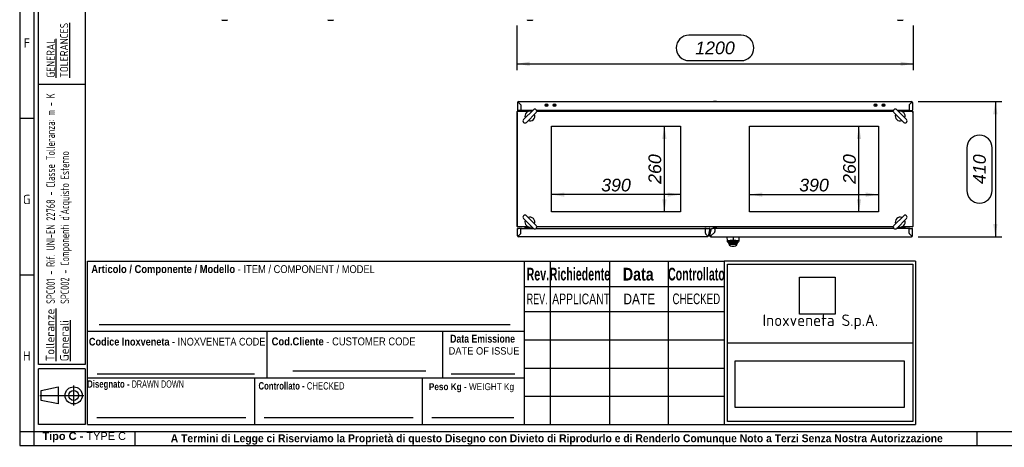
# Paper-space layout 'Layout1' of a CAD drawing. Extents: x 87 to 5769, y 148 to 4026.
# Tile 1 of 8: x 87 to 3068, y 148 to 1442. Entities that reach past the tile are written whole.
import ezdxf
from ezdxf.lldxf.tags import DXFTag

# ---------------------------------------------------------------- set-up
doc = ezdxf.new("R2010")
doc.units = 0
doc.header["$LTSCALE"] = 14
doc.layers.get('0').update_dxf_attribs({"linetype": 'CONTINUOUS'})
for name, color, linetype in [('_TRANSLATION', 7, 'CONTINUOUS'), ('AE00100_03', 7, 'CONTINUOUS'), ('AE00121_01', 7, 'CONTINUOUS'), ('AE00198_03', 7, 'CONTINUOUS'), ('AE00219_03', 7, 'CONTINUOUS'), ('AE00500_10', 7, 'CONTINUOUS'), ('AE00715_01', 7, 'CONTINUOUS'), ('AE00992_10', 7, 'CONTINUOUS'), ('C0000000_06_GOMM', 7, 'CONTINUOUS'), ('DEFAULT', 7, 'CONTINUOUS'), ('DV4__TRANSLATION', 7, 'CONTINUOUS'), ('F0000000_02', 7, 'CONTINUOUS'), ('F0000000_08', 7, 'CONTINUOUS'), ('F0000000_12', 7, 'CONTINUOUS'), ('F0000000_13', 7, 'CONTINUOUS'), ('F0000000_85', 7, 'CONTINUOUS'), ('F0000000_89', 7, 'CONTINUOUS'), ('F0000000_91', 7, 'CONTINUOUS'), ('F0000001_28', 7, 'CONTINUOUS'), ('F0000001_37', 7, 'CONTINUOUS'), ('M0000000_37', 7, 'CONTINUOUS'), ('SBAVATURE', 7, 'CONTINUOUS')]:
    doc.layers.add(name, color=color, linetype=linetype)
doc.styles.add('SEACAD_ARIAL', font='arial.ttf')
doc.styles.add('SEACAD_ARIAL_NARROW', font='ARIALN.TTF', dxfattribs={"width": 0.8})
doc.styles.add('SEACAD_ARIALB', font='arialbd.ttf', dxfattribs={"width": 0.9})
doc.styles.add('SEACAD_ARIALI', font='ariali.ttf')
doc.styles.add('SEACAD_SOLID_EDGE_ANSI', font='seans.ttf', dxfattribs={"width": 0.9})
doc.styles.add('SEACAD_SOLID_EDGE_ANSIB', font='seansbd.ttf', dxfattribs={"width": 0.9})
tags = doc.linetypes.add('CENTER2', pattern=[28.575, 19.05, -3.175, 3.175, -3.175]).pattern_tags.tags
tags[10:11] = [DXFTag(74, 4), DXFTag(75, 0), DXFTag(340, '0'), DXFTag(46, 0.0), DXFTag(50, 0.0), DXFTag(44, 0.0), DXFTag(45, 0.0)]
tags[8:9] = [DXFTag(74, 4), DXFTag(75, 0), DXFTag(340, '0'), DXFTag(46, 0.0), DXFTag(50, 0.0), DXFTag(44, 0.0), DXFTag(45, 0.0)]
tags[6:7] = [DXFTag(74, 4), DXFTag(75, 0), DXFTag(340, '0'), DXFTag(46, 0.0), DXFTag(50, 0.0), DXFTag(44, 0.0), DXFTag(45, 0.0)]
tags[4:5] = [DXFTag(74, 4), DXFTag(75, 0), DXFTag(340, '0'), DXFTag(46, 0.0), DXFTag(50, 0.0), DXFTag(44, 0.0), DXFTag(45, 0.0)]
doc.dimstyles.new('ISO', dxfattribs={"dimtxt": 16.5, "dimasz": 16.5, "dimexe": 8.25, "dimexo": 8.25, "dimgap": 4.125, "dimtad": 1, "dimdec": 1, "dimtxsty": 'SEACAD_ARIAL', "dimblk1": '_SE_FILLED', "dimblk2": '_SE_FILLED', "dimsah": 1, "dimcen": 8.25, "dimazin": 3, "dimtfac": 0.7, "dimtdec": 3, "dimtmove": 0, "dimatfit": 3})
picture_1 = doc.add_image_def('image1.jpg', size_in_pixel=(55, 57))
picture_2 = doc.add_image_def('image2.bmp', size_in_pixel=(138, 38))

# ---------------------------------------------------------------- blocks, each defined once
blk = doc.blocks.new('DMBLK152')
at = {"layer": '_TRANSLATION', "linetype": 'CONTINUOUS'}
for points in [[(1630.7, 1302.5), (1630.7, 1315.3), (1592.2, 1308.9)], [(2753.7, 1302.5), (2792.2, 1308.9), (2753.7, 1315.3)]]:
    blk.add_hatch(color=7, dxfattribs=at).paths.add_polyline_path(points)
at = {"layer": '_TRANSLATION', "color": 7, "linetype": 'CONTINUOUS'}
for p, q in [((1592.2, 1424.7), (1592.2, 1289.7)), ((2792.2, 1424.7), (2792.2, 1289.7)), ((2271.4, 1395.5), (2113.1, 1395.5)), ((2113.1, 1318.5), (2271.4, 1318.5)), ((1592.2, 1308.9), (2792.2, 1308.9))]:
    blk.add_line(p, q, dxfattribs=at)
for centre, start, end in [((2113.1, 1357), 90, 270), ((2271.4, 1357), 270, 90)]:
    blk.add_arc(centre, 38.5, start, end, dxfattribs=at)
at = {"layer": '_TRANSLATION', "color": 7, "linetype": 'CONTINUOUS', "style": 'SEACAD_ARIALI'}
blk.add_text('1200', height=38.5, dxfattribs=at).set_placement((2132.3, 1337.8))
blk = doc.blocks.new('_SE_FILLED')
at = {"color": 0}
blk.add_line((0, 0), (-1, 0), dxfattribs=at)
blk.add_solid([(0, 0), (-1, -0.1665), (-1, 0.1665), (0, 0)], dxfattribs=at)
blk = doc.blocks.new('DMBLK154')
at = {"layer": '_TRANSLATION', "linetype": 'CONTINUOUS'}
for points in [[(3047.2, 1156.2), (3040.8, 1194.7), (3034.4, 1156.2)], [(3047.2, 823.4), (3034.4, 823.4), (3040.8, 784.9)]]:
    blk.add_hatch(color=7, dxfattribs=at).paths.add_polyline_path(points)
at = {"layer": '_TRANSLATION', "color": 7, "linetype": 'CONTINUOUS'}
for p, q in [((2806.7, 1194.7), (3060.1, 1194.7)), ((3040.8, 1194.7), (3040.8, 784.9)), ((2954.2, 1054), (2954.2, 925.7)), ((3031.2, 925.7), (3031.2, 1054)), ((2806.7, 784.9), (3060.1, 784.9))]:
    blk.add_line(p, q, dxfattribs=at)
for centre, start, end in [((2992.7, 1054), 0, 180), ((2992.7, 925.7), 180, 0)]:
    blk.add_arc(centre, 38.5, start, end, dxfattribs=at)
at = {"layer": '_TRANSLATION', "color": 7, "linetype": 'CONTINUOUS', "style": 'SEACAD_ARIALI'}
blk.add_text('410', height=38.5, rotation=90, dxfattribs=at).set_placement((3011.9, 944.9))
blk = doc.blocks.new('DMBLK161')
at = {"layer": '_TRANSLATION', "linetype": 'CONTINUOUS'}
for points in [[(2621.6, 1081.7), (2634.4, 1081.7), (2628, 1120.2)], [(2621.6, 898.7), (2628, 860.2), (2634.4, 898.7)]]:
    blk.add_hatch(color=7, dxfattribs=at).paths.add_polyline_path(points)
at = {"layer": '_TRANSLATION', "color": 7, "linetype": 'CONTINUOUS'}
blk.add_line((2628, 860.2), (2628, 1120.2), dxfattribs=at)
at = {"layer": '_TRANSLATION', "color": 7, "linetype": 'CONTINUOUS', "style": 'SEACAD_ARIALI'}
blk.add_text('260', height=38.5, rotation=90, dxfattribs=at).set_placement((2618.3, 945.3))
blk = doc.blocks.new('DMBLK162')
at = {"layer": '_TRANSLATION', "linetype": 'CONTINUOUS'}
for points in [[(2335.4, 919.3), (2296.9, 912.9), (2335.4, 906.5)], [(2648.5, 919.3), (2648.5, 906.5), (2687, 912.9)]]:
    blk.add_hatch(color=7, dxfattribs=at).paths.add_polyline_path(points)
at = {"layer": '_TRANSLATION', "color": 7, "linetype": 'CONTINUOUS'}
blk.add_line((2296.9, 912.9), (2687, 912.9), dxfattribs=at)
at = {"layer": '_TRANSLATION', "color": 7, "linetype": 'CONTINUOUS', "style": 'SEACAD_ARIALI'}
blk.add_text('390', height=38.5, dxfattribs=at).set_placement((2447, 922.5))
blk = doc.blocks.new('DMBLK163')
at = {"layer": '_TRANSLATION', "linetype": 'CONTINUOUS'}
for points in [[(1736, 919.3), (1697.5, 912.9), (1736, 906.5)], [(2049, 919.3), (2049, 906.5), (2087.5, 912.9)]]:
    blk.add_hatch(color=7, dxfattribs=at).paths.add_polyline_path(points)
at = {"layer": '_TRANSLATION', "color": 7, "linetype": 'CONTINUOUS'}
blk.add_line((2087.5, 912.9), (1697.5, 912.9), dxfattribs=at)
at = {"layer": '_TRANSLATION', "color": 7, "linetype": 'CONTINUOUS', "style": 'SEACAD_ARIALI'}
blk.add_text('390', height=38.5, dxfattribs=at).set_placement((1847.6, 922.5))
blk = doc.blocks.new('DMBLK164')
at = {"layer": '_TRANSLATION', "linetype": 'CONTINUOUS'}
for points in [[(2032.5, 1081.7), (2045.3, 1081.7), (2038.9, 1120.2)], [(2032.5, 898.7), (2038.9, 860.2), (2045.3, 898.7)]]:
    blk.add_hatch(color=7, dxfattribs=at).paths.add_polyline_path(points)
at = {"layer": '_TRANSLATION', "color": 7, "linetype": 'CONTINUOUS'}
blk.add_line((2038.9, 860.2), (2038.9, 1120.2), dxfattribs=at)
at = {"layer": '_TRANSLATION', "color": 7, "linetype": 'CONTINUOUS', "style": 'SEACAD_ARIALI'}
blk.add_text('260', height=38.5, rotation=90, dxfattribs=at).set_placement((2029.2, 945.3))

psp = doc.layouts.get("Layout1")

# ---------------------------------------------------------------- linework, layer by layer
at = {"color": 7, "linetype": 'CONTINUOUS'}
for p, q in [((87.28, 4026.24), (87.28, 153.43)), ((129.69, 1142.85), (87.28, 1142.85)), ((1615.08, 217.03), (1615.08, 711.76)), ((129.69, 669.33), (87.28, 669.33)), ((292.23, 499.72), (1615.08, 499.72)), ((292.23, 358.38), (1615.08, 358.38)), ((799.58, 217.03), (799.58, 358.38)), ((914.4, 379.58), (1317.23, 379.58)), ((1307.08, 217.03), (1307.08, 358.38)), ((1393.18, 369.87), (1586.52, 369.87)), ((250.69, 274.63), (250.69, 335.18)), ((147.92, 304.91), (280.97, 304.91)), ((320.49, 238.23), (771.4, 238.23)), ((827.85, 238.23), (1278.75, 238.23)), ((1335.21, 238.23), (1582.7, 238.23)), ((436.72, 153.36), (436.72, 195.77)), ((2985.81, 153.36), (2985.81, 195.77)), ((87.28, 153.43), (5769.29, 153.43))]:
    psp.add_line(p, q, dxfattribs=at)
psp.add_lwpolyline([(204.15, 278.96), (152.25, 289.77), (152.25, 320.05), (204.15, 330.86), (204.15, 278.96)], dxfattribs=at)
for radius in [25.95, 15.14]:
    psp.add_circle((250.69, 304.91), radius, dxfattribs=at)
at = {"layer": 'AE00100_03', "color": 7, "linetype": 'CONTINUOUS'}
for centre, radius in [((1682.23, 1183.7), 4), ((1682.23, 1183.7), 1), ((1706.23, 1183.7), 4), ((1706.23, 1183.7), 1), ((2678.23, 1183.7), 4), ((2678.23, 1183.7), 1), ((2702.23, 1183.7), 4), ((2702.23, 1183.7), 1)]:
    psp.add_circle(centre, radius, dxfattribs=at)
at = {"layer": 'AE00121_01', "color": 7, "linetype": 'CONTINUOUS'}
for radius, start, end in [(2.4, 84.95748, 250.04252), (2.2, 85.63983, 249.36017)]:
    psp.add_arc((2179.73, 800.2), radius, start, end, dxfattribs=at)
at = {"layer": 'AE00198_03', "color": 7, "linetype": 'CONTINUOUS'}
for p, q in [((1620.98, 811.2), (1620.98, 810.5)), ((1631.48, 810.5), (1620.98, 810.5)), ((1623.23, 815.2), (1623.23, 814.4)), ((1623.84, 815.2), (1623.84, 814.4)), ((1628.61, 814.91), (1628.61, 814.4)), ((1629.23, 814.4), (1629.23, 814.91)), ((1631.48, 810.5), (1631.48, 811.2)), ((2752.98, 811.2), (2752.98, 810.5)), ((2763.48, 810.5), (2752.98, 810.5)), ((2755.23, 814.91), (2755.23, 814.4)), ((2755.84, 814.91), (2755.84, 814.4)), ((2760.61, 815.2), (2760.61, 814.4)), ((2761.23, 814.4), (2761.23, 815.2)), ((2763.48, 810.5), (2763.48, 811.2))]:
    psp.add_line(p, q, dxfattribs=at)
at = {"layer": 'AE00219_03', "color": 7, "linetype": 'CONTINUOUS'}
for p, q in [((1620.23, 1194.9), (1632.23, 1194.9)), ((1620.23, 1194.9), (1620.23, 1194.7)), ((1632.23, 1194.7), (1632.23, 1194.9)), ((2186.23, 1194.9), (2198.23, 1194.9)), ((2186.23, 1194.9), (2186.23, 1194.7)), ((2198.23, 1194.7), (2198.23, 1194.9)), ((2752.23, 1194.9), (2764.23, 1194.9)), ((2752.23, 1194.9), (2752.23, 1194.7)), ((2764.23, 1194.7), (2764.23, 1194.9))]:
    psp.add_line(p, q, dxfattribs=at)
at = {"layer": 'AE00500_10', "color": 7, "linetype": 'CONTINUOUS'}
for p, q in [((1621.53, 1164.7), (1621.53, 1165.2)), ((2186.81, 1165.2), (2186.81, 1165.2)), ((2189.5, 1165.2), (2186.81, 1165.2)), ((2186.81, 1165.2), (2186.81, 1164.7)), ((2189.5, 1165.2), (2189.54, 1165.2)), ((2194.91, 1165.2), (2189.54, 1165.2)), ((2194.91, 1165.2), (2194.95, 1165.2)), ((2197.64, 1165.2), (2194.95, 1165.2)), ((2197.64, 1165.2), (2197.65, 1165.2)), ((2197.65, 1164.7), (2197.65, 1165.2)), ((2762.93, 1165.2), (2762.93, 1164.7)), ((1621.53, 815.2), (1621.53, 815.7)), ((1621.55, 815.2), (1621.53, 815.2)), ((1621.55, 815.2), (1626.2, 815.2)), ((1626.25, 815.2), (1626.2, 815.2)), ((1626.25, 815.2), (1627.89, 815.2)), ((2186.81, 815.7), (2186.81, 815.2)), ((2186.81, 815.2), (2189.5, 815.2)), ((2186.81, 815.2), (2186.81, 815.2)), ((2189.54, 815.2), (2189.5, 815.2)), ((2189.54, 815.2), (2194.91, 815.2)), ((2194.95, 815.2), (2194.91, 815.2)), ((2194.95, 815.2), (2197.64, 815.2)), ((2197.64, 815.2), (2197.65, 815.2)), ((2197.65, 815.2), (2197.65, 815.7)), ((2756.57, 815.2), (2758.2, 815.2)), ((2758.25, 815.2), (2758.2, 815.2)), ((2758.25, 815.2), (2762.9, 815.2)), ((2762.93, 815.2), (2762.9, 815.2)), ((2762.93, 815.7), (2762.93, 815.2))]:
    psp.add_line(p, q, dxfattribs=at)
at = {"layer": 'AE00715_01', "color": 7, "linetype": 'CONTINUOUS'}
for p, q in [((1642.33, 1169.79), (1612.64, 1140.09)), ((2771.82, 1140.09), (2742.12, 1169.79)), ((1621.12, 1131.61), (1650.82, 1161.3)), ((2733.64, 1161.3), (2763.33, 1131.61)), ((1612.64, 840.3), (1642.33, 810.61)), ((1650.82, 819.09), (1621.12, 848.79)), ((2763.33, 848.79), (2733.64, 819.09)), ((2742.12, 810.61), (2771.82, 840.3))]:
    psp.add_line(p, q, dxfattribs=at)
for centre, radius, start, end in [((1631.73, 1150.7), 15, 68.96053, 201.42182), ((1646.58, 1165.55), 6, 315, 135), ((2737.88, 1165.55), 6, 45, 225), ((2752.73, 1150.7), 15, 338.57818, 111.03947), ((1616.88, 1135.85), 6, 135, 315), ((1631.73, 1150.7), 15, 248.57818, 21.42182), ((2752.73, 1150.7), 15, 158.57818, 291.42182), ((2767.58, 1135.85), 6, 225, 45), ((1616.88, 844.55), 6, 45, 225), ((1631.73, 829.7), 15, 158.57818, 291.03947), ((1631.73, 829.7), 15, 338.57818, 111.42182), ((2752.73, 829.7), 15, 68.57818, 201.42182), ((2752.73, 829.7), 15, 248.96053, 21.42182), ((2767.58, 844.55), 6, 315, 135), ((1646.58, 814.85), 6, 225, 45), ((2737.88, 814.85), 6, 135, 315)]:
    psp.add_arc(centre, radius, start, end, dxfattribs=at)
at = {"layer": 'AE00992_10', "color": 7, "linetype": 'CONTINUOUS'}
for p, q in [((2229.64, 772.46), (2229.21, 784.95)), ((2246.71, 784.64), (2246.71, 774.78)), ((2264.21, 784.95), (2263.77, 772.46)), ((2229.73, 769.9), (2229.64, 772.46)), ((2233.21, 769.04), (2229.64, 772.46)), ((2233.19, 766.55), (2229.73, 769.9)), ((2229.73, 769.9), (2233.3, 766.45)), ((2233.28, 767.04), (2233.19, 767.04)), ((2233.19, 767.04), (2233.19, 766.55)), ((2233.69, 761.95), (2236.84, 761.95)), ((2233.69, 761.95), (2236.19, 759.45)), ((2233.84, 765.91), (2233.84, 767.22)), ((2233.84, 764.95), (2233.84, 765.91)), ((2236.84, 762.93), (2233.84, 765.91)), ((2236.84, 761.95), (2233.84, 764.95)), ((2236.84, 762.93), (2236.84, 761.95)), ((2256.54, 761.95), (2236.84, 761.95)), ((2242.81, 756.95), (2250.58, 756.95)), ((2246.72, 774.78), (2246.71, 771.39)), ((2259.54, 765.91), (2256.54, 762.93)), ((2259.54, 764.95), (2256.54, 761.95)), ((2256.54, 761.95), (2256.54, 762.93)), ((2256.54, 761.95), (2259.69, 761.95)), ((2257.19, 759.45), (2259.69, 761.95)), ((2259.54, 765.91), (2259.54, 767.22)), ((2259.54, 765.91), (2259.54, 764.95)), ((2260.11, 766.45), (2263.68, 769.9)), ((2260.19, 767.01), (2260.13, 767.03)), ((2263.68, 769.9), (2260.19, 766.53)), ((2260.19, 766.53), (2260.19, 767.01)), ((2263.77, 772.46), (2260.2, 769.04)), ((2263.77, 772.46), (2263.68, 769.9))]:
    psp.add_line(p, q, dxfattribs=at)
for centre, radius, start, end in [((2313.7, 770.82), 80.51, 181.26122, 182.68513), ((2246.66, 683.01), 85.1, 80.89714, 99.04735), ((2242.81, 766.95), 10, 228.59038, 270), ((2250.58, 766.95), 10, 270, 311.40962), ((2180.26, 770.79), 79.96, 357.30467, 358.74763)]:
    psp.add_arc(centre, radius, start, end, dxfattribs=at)
for points, knots in [([(2229.64, 772.46), (2229.65, 772.51), (2229.67, 772.6), (2229.8, 772.73), (2229.98, 772.84), (2230.19, 772.95), (2230.4, 773.04), (2230.6, 773.11), (2230.76, 773.16), (2231.29, 773.33), (2232.4, 773.6), (2234.42, 773.94), (2236.64, 774.22), (2239.03, 774.45), (2241.55, 774.62), (2244.12, 774.73), (2245.85, 774.76), (2246.71, 774.78)], [0, 0, 0, 0, 0.0503449, 0.0952226, 0.1346324, 0.1685736, 0.1970456, 0.2200478, 0.2375801, 0.2496419, 0.3832412, 0.499291, 0.6056762, 0.7088796, 0.8089585, 0.9059756, 1, 1, 1, 1]), ([(2246.71, 771.39), (2246.59, 771.39), (2246.35, 771.39), (2245.99, 771.39), (2245.63, 771.38), (2245.27, 771.37), (2244.91, 771.36), (2244.56, 771.35), (2244.21, 771.34), (2243.86, 771.32), (2243.51, 771.31), (2243.16, 771.29), (2242.82, 771.27), (2242.48, 771.24), (2242.14, 771.22), (2241.8, 771.19), (2240.75, 771.11), (2239.06, 770.93), (2237.02, 770.61), (2235.34, 770.23), (2234.41, 769.93), (2233.93, 769.72), (2233.7, 769.6), (2233.52, 769.49), (2233.38, 769.38), (2233.28, 769.26), (2233.22, 769.15), (2233.22, 769.08), (2233.21, 769.04)], [0, 0, 0, 0, 0.0166518, 0.0332398, 0.0497758, 0.0662722, 0.0827412, 0.0991951, 0.1156463, 0.132107, 0.1485898, 0.1651067, 0.1816702, 0.1982922, 0.2149848, 0.2317597, 0.2486287, 0.3728333, 0.4977496, 0.6226699, 0.7483171, 0.7845212, 0.8204698, 0.8562656, 0.8920125, 0.9278148, 0.9637764, 1, 1, 1, 1]), ([(2233.84, 765.91), (2233.85, 765.94), (2233.87, 766.01), (2234.02, 766.12), (2234.32, 766.25), (2234.95, 766.45), (2236.02, 766.67), (2238.26, 767.01), (2241.73, 767.31), (2245.11, 767.41), (2248.27, 767.41), (2251.66, 767.31), (2255.14, 767.01), (2257.37, 766.67), (2258.52, 766.43), (2259.21, 766.21), (2259.5, 766.04), (2259.53, 765.95), (2259.54, 765.91)], [0, 0, 0, 0, 0.0251662, 0.0544463, 0.0878392, 0.125344, 0.1999132, 0.2504112, 0.3826858, 0.4997454, 0.5000215, 0.6174371, 0.7495303, 0.8006361, 0.8745732, 0.9250082, 0.9668194, 1, 1, 1, 1]), ([(2256.54, 762.93), (2256.54, 762.97), (2256.52, 763.05), (2256.37, 763.17), (2256.14, 763.3), (2255.7, 763.47), (2254.94, 763.69), (2253.71, 763.94), (2252.22, 764.16), (2249.94, 764.39), (2246.69, 764.52), (2243.44, 764.39), (2241.16, 764.16), (2239.67, 763.94), (2238.44, 763.69), (2237.54, 763.43), (2236.95, 763.17), (2236.88, 763.01), (2236.84, 762.93)], [0, 0, 0, 0, 0.031647, 0.0631155, 0.0947041, 0.126708, 0.1898082, 0.2523261, 0.3148104, 0.3770863, 0.5003308, 0.6234958, 0.6855831, 0.7480406, 0.8107844, 0.8736365, 0.9368125, 1, 1, 1, 1]), ([(2246.71, 774.78), (2247.13, 774.77), (2247.99, 774.76), (2249.27, 774.72), (2250.56, 774.67), (2251.84, 774.61), (2253.11, 774.53), (2254.35, 774.44), (2255.56, 774.33), (2256.73, 774.22), (2257.84, 774.09), (2259.29, 773.89), (2261.02, 773.6), (2262.4, 773.26), (2263.51, 772.86), (2263.66, 772.62), (2263.77, 772.46)], [0, 0, 0, 0, 0.0469004, 0.0944936, 0.1427887, 0.1917943, 0.2415189, 0.2919704, 0.3431565, 0.3950845, 0.4477615, 0.5011941, 0.6172109, 0.7507427, 0.831115, 1, 1, 1, 1]), ([(2260.2, 769.04), (2260.2, 769.06), (2260.2, 769.1), (2260.18, 769.15), (2260.16, 769.21), (2260.12, 769.26), (2260.08, 769.32), (2260.02, 769.38), (2259.96, 769.43), (2259.88, 769.49), (2259.8, 769.55), (2259.7, 769.6), (2259.59, 769.66), (2259.48, 769.72), (2259.35, 769.78), (2258.94, 769.95), (2258.07, 770.23), (2256.4, 770.6), (2254.36, 770.93), (2252.58, 771.12), (2251.34, 771.22), (2250.7, 771.26), (2250.05, 771.3), (2249.4, 771.33), (2248.74, 771.36), (2248.07, 771.38), (2247.39, 771.39), (2246.94, 771.39), (2246.71, 771.39)], [0, 0, 0, 0, 0.018185, 0.0362882, 0.0543221, 0.0722993, 0.0902327, 0.108135, 0.1260193, 0.1438984, 0.1617854, 0.1796932, 0.1976347, 0.2156229, 0.2336703, 0.2517897, 0.3772534, 0.5022399, 0.6269487, 0.7513108, 0.7826015, 0.8136744, 0.8446085, 0.8754839, 0.9063808, 0.9373797, 0.9685601, 1, 1, 1, 1])]:
    psp.add_open_spline(points, degree=3, knots=knots, dxfattribs=at)
at = {"layer": 'C0000000_06_GOMM', "color": 7, "linetype": 'CONTINUOUS'}
for p, q in [((2167.24, 789.9), (2167.28, 789.9)), ((2168.44, 788.4), (2168.45, 788.44)), ((2171.7, 786.94), (2171.67, 786.94)), ((2172.42, 790.2), (2171.7, 786.94))]:
    psp.add_line(p, q, dxfattribs=at)
at = {"layer": 'DEFAULT', "color": 7, "linetype": 'CONTINUOUS'}
for p, q in [((129.69, 4026.24), (129.69, 153.43)), ((143.82, 399), (143.82, 3962.63)), ((285.16, 3962.63), (285.16, 399)), ((285.16, 1246), (143.82, 1246)), ((292.23, 217.03), (292.23, 711.76)), ((292.23, 711.76), (1615.08, 711.76)), ((1615.12, 711.76), (2219.92, 711.76)), ((1693.52, 711.76), (1693.52, 217.03)), ((1872.72, 711.76), (1872.72, 217.03)), ((2050.52, 711.76), (2050.52, 217.03)), ((2799.52, 711.76), (2219.9, 711.76)), ((2219.92, 711.76), (2219.92, 217.03)), ((2229.74, 702.46), (2791.13, 702.46)), ((2229.74, 226.27), (2229.74, 702.46)), ((2791.13, 702.46), (2791.13, 226.27)), ((2799.52, 711.76), (2799.52, 217.03)), ((1615.12, 634.93), (2219.92, 634.93)), ((1615.12, 558.63), (2219.92, 558.63)), ((835.99, 358.38), (835.99, 499.72)), ((1367.99, 358.38), (1367.99, 499.72)), ((1615.12, 473.23), (2219.92, 473.23)), ((2229.74, 464.4), (2791.13, 464.4)), ((285.16, 399), (143.82, 399)), ((1615.12, 387.83), (2219.92, 387.83)), ((285.16, 385), (143.82, 385)), ((143.82, 217), (143.82, 385)), ((285.16, 385), (285.16, 217)), ((1615.12, 302.43), (2219.92, 302.43)), ((285.16, 217), (143.82, 217)), ((292.23, 217.03), (1615.08, 217.03)), ((1615.12, 217.03), (2219.92, 217.03)), ((2219.9, 217.03), (2799.52, 217.03)), ((2791.13, 226.27), (2229.74, 226.27)), ((87.28, 195.83), (5769.29, 195.83))]:
    psp.add_line(p, q, dxfattribs=at)
at = {"layer": 'DV4__TRANSLATION', "color": 7, "linetype": 'CENTER2'}
for p, q in [((1697.48, 1120.2), (2087.51, 1120.2)), ((1697.48, 860.2), (1697.48, 1120.2)), ((2087.51, 1120.2), (2087.51, 860.2)), ((2296.95, 1120.2), (2686.98, 1120.2)), ((2296.95, 860.2), (2296.95, 1120.2)), ((2686.98, 1120.2), (2686.98, 860.2)), ((2087.51, 860.2), (1697.48, 860.2)), ((2686.98, 860.2), (2296.95, 860.2))]:
    psp.add_line(p, q, dxfattribs=at)
at = {"layer": 'F0000000_02', "color": 7, "linetype": 'CONTINUOUS'}
for p, q in [((700.01, 1440.66), (700.01, 1442.41)), ((702.01, 1440.41), (700.26, 1440.41)), ((713.01, 1440.41), (702.01, 1440.41)), ((714.76, 1440.41), (713.01, 1440.41)), ((715.01, 1442.41), (715.01, 1440.66)), ((1021.01, 1440.66), (1021.01, 1442.41)), ((1023.01, 1440.41), (1021.26, 1440.41)), ((1034.01, 1440.41), (1023.01, 1440.41)), ((1035.76, 1440.41), (1034.01, 1440.41)), ((1036.01, 1442.41), (1036.01, 1440.66)), ((1624.23, 1440.66), (1624.23, 1442.41)), ((1626.23, 1440.41), (1624.48, 1440.41)), ((1637.23, 1440.41), (1626.23, 1440.41)), ((1638.98, 1440.41), (1637.23, 1440.41)), ((1639.23, 1442.41), (1639.23, 1440.66)), ((2745.23, 1440.66), (2745.23, 1442.41)), ((2747.23, 1440.41), (2745.48, 1440.41)), ((2758.23, 1440.41), (2747.23, 1440.41)), ((2759.98, 1440.41), (2758.23, 1440.41)), ((2760.23, 1442.41), (2760.23, 1440.66))]:
    psp.add_line(p, q, dxfattribs=at)
for centre, start, end in [((700.26, 1440.66), 180, 270), ((714.76, 1440.66), 270, 0), ((1021.26, 1440.66), 180, 270), ((1035.76, 1440.66), 270, 0), ((1624.48, 1440.66), 180, 270), ((1638.98, 1440.66), 270, 0), ((2745.48, 1440.66), 180, 270), ((2759.98, 1440.66), 270, 0)]:
    psp.add_arc(centre, 0.25, start, end, dxfattribs=at)
at = {"layer": 'F0000000_08', "color": 7, "linetype": 'CONTINUOUS'}
for p, q in [((1617.73, 812.2), (1617.73, 814.7)), ((1631.72, 811.2), (1618.73, 811.2)), ((1619.98, 815.4), (1619.98, 815.2)), ((1619.98, 815.2), (1619.98, 814.7)), ((1620.28, 814.4), (1632.18, 814.4)), ((1632.48, 814.7), (1632.48, 814.72)), ((1637.62, 811.72), (1637.15, 810.45)), ((1638.1, 813), (1637.62, 811.72)), ((2746.83, 811.72), (2746.35, 813)), ((2747.31, 810.45), (2746.83, 811.72)), ((2751.98, 814.72), (2751.98, 814.7)), ((2752.28, 814.4), (2764.18, 814.4)), ((2765.73, 811.2), (2752.74, 811.2)), ((2764.48, 815.2), (2764.48, 815.4)), ((2764.48, 814.7), (2764.48, 815.2)), ((2766.73, 814.7), (2766.73, 812.2))]:
    psp.add_line(p, q, dxfattribs=at)
for centre, radius, start, end in [((1618.73, 814.7), 1, 90, 180), ((1618.73, 812.2), 1, 180, 270), ((1619.68, 815.4), 0.3, 0, 90), ((1620.28, 814.7), 0.3, 180, 270), ((1631.72, 810.2), 1, 69.63587, 90), ((1631.72, 810.2), 1, 14.47751, 69.63587), ((1632.18, 814.7), 0.3, 270, 0), ((1636.23, 813.7), 2, 339.52255, 71.9142), ((2748.23, 813.7), 2, 108.0858, 200.47745), ((2752.74, 810.2), 1, 110.36413, 165.52249), ((2752.28, 814.7), 0.3, 180, 270), ((2752.74, 810.2), 1, 90, 110.36413), ((2764.18, 814.7), 0.3, 270, 0), ((2764.78, 815.4), 0.3, 90, 180), ((2765.73, 814.7), 1, 0, 90), ((2765.73, 812.2), 1, 270, 0)]:
    psp.add_arc(centre, radius, start, end, dxfattribs=at)
at = {"layer": 'F0000000_12', "color": 7, "linetype": 'CONTINUOUS'}
for p, q in [((1604.16, 808.95), (1604.34, 808.95)), ((2780.11, 808.95), (2780.29, 808.95))]:
    psp.add_line(p, q, dxfattribs=at)
at = {"layer": 'F0000000_13', "color": 7, "linetype": 'CONTINUOUS'}
for p, q in [((1604.23, 807.91), (1604.28, 807.92)), ((2780.18, 807.92), (2780.23, 807.91))]:
    psp.add_line(p, q, dxfattribs=at)
at = {"layer": 'F0000000_85', "color": 7, "linetype": 'CONTINUOUS'}
for p, q in [((1639.73, 1167.2), (1639.73, 1167.18)), ((2744.73, 1167.2), (2744.73, 1167.18)), ((1592.23, 1161.9), (1592.23, 818.5)), ((2792.23, 818.5), (2792.23, 1161.9)), ((1639.73, 810.45), (1639.73, 813.21)), ((1641.23, 810.45), (1641.23, 811.71)), ((2743.23, 810.45), (2743.23, 811.71)), ((2744.73, 810.45), (2744.73, 813.21))]:
    psp.add_line(p, q, dxfattribs=at)
for centre, start, end in [((1595.03, 1161.9), 117.664, 180), ((1595.03, 1161.9), 90, 117.664), ((2789.43, 1161.9), 62.336, 90), ((2789.43, 1161.9), 0, 62.336), ((1595.03, 818.5), 180, 242.336), ((1595.03, 818.5), 242.336, 270), ((2789.43, 818.5), 270, 297.664), ((2789.43, 818.5), 297.664, 0)]:
    psp.add_arc(centre, 2.8, start, end, dxfattribs=at)
at = {"layer": 'F0000000_89', "color": 7, "linetype": 'CONTINUOUS'}
for p, q in [((1594.23, 787.75), (1594.23, 810.45)), ((1594.23, 810.45), (1597.03, 810.45)), ((1602.23, 810.45), (1597.03, 810.45)), ((1604.23, 795.8), (1604.23, 808.45)), ((1604.28, 795.81), (1604.28, 808.45)), ((1606.28, 810.45), (1642.5, 810.45)), ((1650.65, 810.45), (2161.16, 810.45)), ((2163.16, 795.68), (2163.16, 808.45)), ((2163.21, 795.67), (2163.21, 808.45)), ((2165.21, 810.45), (2174.02, 810.45)), ((2176.81, 810.12), (2171.72, 787.14)), ((2175.35, 810.45), (2174.02, 810.45)), ((2176.81, 810.12), (2174.02, 810.45)), ((2176.81, 810.12), (2175.35, 810.45)), ((1597.03, 787.77), (1603.64, 794.38)), ((1597.05, 787.75), (1597.03, 787.77)), ((2168.98, 784.95), (1597.03, 784.95)), ((1603.69, 794.39), (1597.05, 787.75)), ((2168.96, 787.75), (2163.6, 794.43)), ((2163.65, 794.42), (2168.99, 787.77)), ((2168.99, 787.77), (2168.96, 787.75))]:
    psp.add_line(p, q, dxfattribs=at)
for centre, radius, start, end in [((1602.23, 808.45), 2, 0, 90), ((1606.28, 808.45), 2, 90, 180), ((2161.16, 808.45), 2, 0, 90), ((2165.21, 808.45), 2, 90, 180), ((1596.73, 633.7), 154.07, 89.8886, 90.9299), ((1597.03, 787.75), 2.8, 180, 270), ((1423.05, 787.59), 174, 359.12972, 0.05178), ((1602.23, 795.8), 2, 315, 0), ((1602.28, 795.81), 2, 315, 0), ((2165.16, 795.68), 2, 180, 218.75), ((2165.21, 795.67), 2, 180, 218.75), ((2342.96, 787.59), 174, 179.94822, 180.87028), ((2168.98, 787.75), 2.8, 270, 347.5)]:
    psp.add_arc(centre, radius, start, end, dxfattribs=at)
psp.add_open_spline([(2171.72, 787.14), (2171.72, 787.14), (2171.71, 787.15), (2171.67, 787.16), (2171.6, 787.17), (2171.54, 787.19), (2171.48, 787.2), (2171.4, 787.22), (2171.26, 787.25), (2171.1, 787.29), (2170.98, 787.32), (2170.86, 787.34), (2170.72, 787.37), (2170.51, 787.42), (2170.28, 787.48), (2170.12, 787.51), (2169.95, 787.55), (2169.78, 787.59), (2169.52, 787.65), (2169.26, 787.71), (2169.08, 787.75), (2168.99, 787.77)], degree=3, knots=[0, 0, 0, 0, 0.0625, 0.125, 0.1875, 0.25, 0.25, 0.3125, 0.375, 0.4375, 0.5, 0.5, 0.5625, 0.625, 0.6875, 0.75, 0.75, 0.8125, 0.875, 0.9375, 1, 1, 1, 1], dxfattribs=at)
at = {"layer": 'F0000000_91', "color": 7, "linetype": 'CONTINUOUS'}
for p, q in [((2176.78, 788.35), (2181.69, 810.49)), ((2189.92, 810.45), (2184.55, 810.45)), ((2191.92, 808.45), (2191.92, 801)), ((2191.97, 808.45), (2191.97, 801.03)), ((2733.8, 810.45), (2193.97, 810.45)), ((2778.18, 810.45), (2741.96, 810.45)), ((2780.18, 795.81), (2780.18, 808.45)), ((2780.23, 795.8), (2780.23, 808.45)), ((2782.23, 810.45), (2787.43, 810.45)), ((2787.43, 810.45), (2790.23, 810.45)), ((2790.23, 787.75), (2790.23, 810.45)), ((2176.8, 788.4), (2176.74, 788.12)), ((2176.8, 788.4), (2176.75, 788.13)), ((2179.31, 784.96), (2179.56, 784.95)), ((2179.52, 787.75), (2191.39, 799.62)), ((2179.52, 787.77), (2191.34, 799.58)), ((2179.52, 787.77), (2179.52, 787.75)), ((2179.52, 787.75), (2179.52, 787.77)), ((2179.52, 784.95), (2787.43, 784.95)), ((2780.76, 794.39), (2787.41, 787.75)), ((2787.43, 787.77), (2780.81, 794.38)), ((2787.43, 787.77), (2787.41, 787.75))]:
    psp.add_line(p, q, dxfattribs=at)
for centre, radius, start, end in [((2189.92, 808.45), 2, 0, 90), ((2193.97, 808.45), 2, 90, 180), ((2778.18, 808.45), 2, 0, 90), ((2782.23, 808.45), 2, 90, 180), ((2144.71, 631.94), 159.67, 77.40685, 78.41165), ((2189.92, 801), 2, 315, 0), ((2189.97, 801.03), 2, 315, 0), ((2782.18, 795.81), 2, 180, 225), ((2782.23, 795.8), 2, 180, 225), ((2941.48, 787.45), 154.07, 179.8886, 180.9299), ((2787.58, 613.77), 174, 89.12972, 90.05178), ((2787.43, 787.75), 2.8, 270, 0)]:
    psp.add_arc(centre, radius, start, end, dxfattribs=at)
for points, knots in [([(2181.69, 810.49), (2181.7, 810.54), (2181.78, 810.57), (2182.08, 810.6), (2182.29, 810.6), (2182.82, 810.59), (2183.13, 810.57), (2183.81, 810.51), (2184.18, 810.48), (2184.55, 810.45)], [0, 0, 0, 0, 0.25, 0.25, 0.5, 0.5, 0.75, 0.75, 1, 1, 1, 1]), ([(2179.31, 784.96), (2178.96, 784.98), (2178.62, 785.07), (2177.93, 785.4), (2177.59, 785.67), (2177.07, 786.32), (2176.88, 786.71), (2176.71, 787.44), (2176.7, 787.79), (2176.74, 788.12)], [0.04122865, 0.04122865, 0.04122865, 0.04122865, 0.25, 0.25, 0.5, 0.5, 0.75, 0.75, 0.95274582, 0.95274582, 0.95274582, 0.95274582]), ([(2179.52, 787.75), (2179.52, 787.38), (2179.52, 787.02), (2179.52, 786.34), (2179.52, 786.03), (2179.52, 785.51), (2179.52, 785.3), (2179.52, 785.02), (2179.52, 784.95), (2179.52, 784.95)], [0, 0, 0, 0, 0.25, 0.25, 0.5, 0.5, 0.75, 0.75, 1, 1, 1, 1])]:
    psp.add_open_spline(points, degree=3, knots=knots, dxfattribs=at)
at = {"layer": 'F0000001_28', "color": 7, "linetype": 'CONTINUOUS'}
for p, q in [((1593.73, 1161.9), (1593.73, 1164.38)), ((1626.34, 1164.7), (1595.03, 1164.7)), ((1637.24, 1164.7), (1637.11, 1164.7)), ((2731.94, 1164.7), (1652.52, 1164.7)), ((2747.34, 1164.7), (2747.21, 1164.7)), ((2789.43, 1164.7), (2758.11, 1164.7)), ((2790.73, 1161.9), (2790.73, 1164.38)), ((1593.73, 1161.9), (1593.73, 818.5)), ((2790.73, 1161.9), (2790.73, 818.5)), ((1593.73, 818.5), (1593.73, 816.02)), ((1626.34, 815.7), (1595.03, 815.7)), ((1637.24, 815.7), (1637.11, 815.7)), ((1641.23, 811.71), (1641.23, 810.45)), ((2731.94, 815.7), (1652.52, 815.7)), ((2743.23, 811.71), (2743.23, 810.45)), ((2747.34, 815.7), (2747.21, 815.7)), ((2789.43, 815.7), (2758.11, 815.7)), ((2790.73, 818.5), (2790.73, 816.02)), ((2165.83, 791.7), (2165.79, 791.7)), ((2167.04, 790.2), (2167, 790.2)), ((2177.19, 790.2), (2172.39, 790.2)), ((2177.52, 791.7), (2172.73, 791.7)), ((2181.97, 790.2), (2181.95, 790.2)), ((2183.47, 791.7), (2183.45, 791.7))]:
    psp.add_line(p, q, dxfattribs=at)
for centre, start, end in [((1595.03, 1161.9), 90, 117.664), ((2789.43, 1161.9), 62.336, 90), ((1595.03, 818.5), 242.336, 270), ((2789.43, 818.5), 270, 297.664)]:
    psp.add_arc(centre, 2.8, start, end, dxfattribs=at)
at = {"layer": 'F0000001_37', "color": 7, "linetype": 'CONTINUOUS'}
for p, q in [((1597.03, 1194.7), (2187.96, 1194.7)), ((2196.5, 1194.7), (2187.96, 1194.7)), ((2196.5, 1194.7), (2787.43, 1194.7)), ((1594.23, 1191.9), (1594.23, 1168)), ((1597.03, 1167.2), (1594.34, 1167.2)), ((1594.55, 1166.7), (1597.03, 1166.7)), ((1596.95, 1166.7), (1597.03, 1166.7)), ((1597.05, 1191.9), (1597.03, 1191.88)), ((1597.03, 1191.88), (1597.05, 1191.9)), ((1597.03, 1191.88), (1604.23, 1184.68)), ((1604.23, 1167.2), (1597.03, 1167.2)), ((1597.03, 1166.7), (1597.03, 1166.7)), ((1597.03, 1166.7), (1610.23, 1166.7)), ((1597.03, 1165.2), (1610.23, 1165.2)), ((1604.25, 1184.7), (1597.05, 1191.9)), ((1604.23, 1184.68), (1604.23, 1167.2)), ((1604.23, 1167.2), (1604.23, 1166.7)), ((1604.28, 1184.7), (1604.25, 1184.7)), ((1604.28, 1184.7), (1604.28, 1167.2)), ((1639.74, 1167.2), (1604.28, 1167.2)), ((1604.28, 1167.2), (1604.28, 1166.7)), ((1610.23, 1166.7), (1613.23, 1166.7)), ((1613.23, 1165.2), (1610.23, 1165.2)), ((1613.23, 1166.7), (1627.23, 1166.7)), ((1613.23, 1166.7), (1613.23, 1165.2)), ((1613.23, 1165.2), (1627.23, 1165.2)), ((1627.23, 1166.7), (1630.23, 1166.7)), ((1627.89, 1165.2), (1627.23, 1165.2)), ((1630.23, 1166.7), (1630.23, 1165.62)), ((1637.74, 1165.2), (1635.57, 1165.2)), ((2732.11, 1167.2), (1652.34, 1167.2)), ((2780.18, 1167.2), (2744.71, 1167.2)), ((2748.89, 1165.2), (2746.71, 1165.2)), ((2754.23, 1165.62), (2754.23, 1166.7)), ((2754.23, 1166.7), (2757.23, 1166.7)), ((2757.23, 1165.2), (2756.57, 1165.2)), ((2757.23, 1166.7), (2771.23, 1166.7)), ((2757.23, 1165.2), (2771.23, 1165.2)), ((2771.23, 1166.7), (2774.23, 1166.7)), ((2771.23, 1165.2), (2771.23, 1166.7)), ((2774.23, 1165.2), (2771.23, 1165.2)), ((2787.43, 1166.7), (2774.23, 1166.7)), ((2787.43, 1165.2), (2774.23, 1165.2)), ((2780.18, 1184.7), (2780.21, 1184.7)), ((2780.18, 1184.7), (2780.18, 1167.2)), ((2780.18, 1167.2), (2780.18, 1166.7)), ((2780.21, 1184.7), (2787.41, 1191.9)), ((2787.43, 1191.88), (2780.23, 1184.68)), ((2780.23, 1184.68), (2780.23, 1167.2)), ((2780.23, 1167.2), (2787.43, 1167.2)), ((2780.23, 1167.2), (2780.23, 1166.7)), ((2787.41, 1191.9), (2787.43, 1191.88)), ((2787.43, 1191.88), (2787.41, 1191.9)), ((2787.43, 1167.2), (2790.11, 1167.2)), ((2789.91, 1166.7), (2787.43, 1166.7)), ((2787.5, 1166.7), (2787.43, 1166.7)), ((2787.43, 1166.7), (2787.43, 1166.7)), ((2790.23, 1191.9), (2790.23, 1168))]:
    psp.add_line(p, q, dxfattribs=at)
for centre, radius, start, end in [((1597.03, 1191.9), 2.8, 90, 180), ((1442.98, 1192.2), 154.07, 359.8886, 0.9299), ((2192.23, 1243.82), 49.31, 265.03109, 274.96891), ((2961.4, 1192.06), 174, 179.12972, 180.05178), ((2787.43, 1191.9), 2.8, 0, 90), ((1596.87, 1365.87), 174, 269.12972, 270.05178), ((1597.03, 1168), 2.8, 180, 207.664), ((1597.03, 1168), 2.8, 207.664, 270), ((1597.03, 1168), 1.3, 217.86813, 270), ((2787.73, 1345.95), 154.07, 269.8886, 270.9299), ((2787.43, 1168), 1.3, 270, 322.13187), ((2787.43, 1168), 2.8, 270, 332.336), ((2787.43, 1168), 2.8, 332.336, 0)]:
    psp.add_arc(centre, radius, start, end, dxfattribs=at)
for centre, major_axis, start_param, end_param in [((1597.03, 1168), (2.8, 0), 3.1415927, 3.4310573), ((1597.03, 1168), (1.3, 0), 3.8037148, 4.712389), ((2787.43, 1168), (-1.3, 0), 1.5707963, 2.4794705), ((2787.43, 1168), (-2.8, 0), 2.8521281, 3.1415927)]:
    psp.add_ellipse(centre, major_axis=major_axis, ratio=0.9984615, start_param=start_param, end_param=end_param, dxfattribs=at)
at = {"layer": 'M0000000_37', "color": 7, "linetype": 'CONTINUOUS'}
for p, q in [((1622.23, 1166.7), (1622.23, 1167.2)), ((1626.23, 1166.7), (1626.23, 1167.2)), ((1630.23, 1166.7), (1630.23, 1167.2)), ((2187.61, 1165.2), (2187.61, 1167.2)), ((2189.92, 1165.2), (2189.92, 1167.2)), ((2194.54, 1165.2), (2194.54, 1167.2)), ((2196.85, 1165.2), (2196.85, 1167.2)), ((2754.23, 1166.7), (2754.23, 1167.2)), ((2758.23, 1166.7), (2758.23, 1167.2)), ((2762.23, 1166.7), (2762.23, 1167.2))]:
    psp.add_line(p, q, dxfattribs=at)
at = {"layer": 'SBAVATURE', "color": 7, "linetype": 'CONTINUOUS'}
for p, q in [((328.05, 519.23), (1571.73, 519.23)), ((321.55, 370.64), (797.63, 370.64))]:
    psp.add_line(p, q, dxfattribs=at)

# ---------------------------------------------------------------- texts
at = {"attachment_point": 1, "rotation": 90}
for s, insert, char_height, width, style in [('{\\fSolid Edge ANSI|b0|i0|c0|p34;\\L\\C7;GENERAL}\\P{\\fSolid Edge ANSI|b0|i0|c0|p34;\\L\\C7;TOLERANCES}\\P', (168.67, 1266.79), 24.5, 176.8484, 'SEACAD_SOLID_EDGE_ANSI'), ("{\\fSolid Edge ANSI|b1|i0|c0|p34;\\W0.82000x;\\C7;SPC001 - Rif. UNI-EN 22768 - Classe Tolleranza: m - K}\\P{\\fSolid Edge ANSI|b1|i0|c0|p34;\\W0.82000x;\\C7;SPC002 - Componenti d'Acquisto Esterno}", (168, 582), 25.9, 652.2312, 'SEACAD_SOLID_EDGE_ANSIB')]:
    psp.add_mtext(s, dxfattribs=dict(at, insert=insert, char_height=char_height, width=width, style=style))
for s, insert, char_height, width, attachment_point in [('{\\fSolid Edge ANSI|b0||i0||c0|p34;\\C7;\\H28.268688;\\W1.;F}', (108.97, 1357.35), 28.2687, 31.8024, 8), ('{\\fSolid Edge ANSI|b0||i0||c0|p34;\\C7;\\H28.268688;\\W1.;G}', (108.6, 883.85), 28.2687, 36.2194, 8), ('{\\fSolid Edge ANSI|b0||i0||c0|p34;\\C7;\\H35.;\\W1.;Inoxveneta S.p.A.}', (2511.13, 527.2), 35, 544.6952, 5), ('{\\fSolid Edge ANSI|b0||i0||c0|p34;\\C7;\\H28.268688;\\W1.;H}', (108.63, 410.35), 28.2687, 37.9862, 8), ('{\\fArial|b1||i0||c0|p34;\\C7;\\H23.8;\\W1.;Tipo C - }{\\fArial|b0||i0||c0|p34;\\C7;\\H23.8;\\W1.;TYPE C}', (282.61, 162.88), 23.8, 254.2216, 8), ('{\\fArial|b1||i0||c0|p34;\\C7;\\H23.8;\\W0.94;A Termini di Legge ci Riserviamo la Proprietà di questo Disegno con Divieto di Riprodurlo e di Renderlo Comunque Noto a Terzi Senza Nostra Autorizzazione}', (1713.13, 155.92), 23.8, 2450.1597, 8)]:
    psp.add_mtext(s, dxfattribs=dict(insert=insert, char_height=char_height, width=width, attachment_point=attachment_point))
for s, insert, char_height, width, attachment_point, style in [('{\\fArial|b1||i0||c0|p34;\\C7;\\H24.0283848;\\W0.846;Articolo / Componente / Modello}{\\fArial|b0||i0||c0|p34;\\C7;\\H24.0283848;\\W0.846; - ITEM}{\\fArial|b0||i0||c0|p34;\\C7;\\H23.8;\\W0.846; / COMPONENT / MODEL}', (304.08, 668.07), 23.8, 859.425, 7, 'SEACAD_ARIAL'), ('{\\fArial|b1||i0||c0|p34;\\C7;\\H38.5;\\W0.6;Rev.}', (1655.86, 652.36), 38.5, 63.0488, 8, 'SEACAD_ARIALB'), ('{\\fArial|b1||i0||c0|p34;\\C7;\\H38.5;\\W0.6;Richiedente}', (1783.24, 652.51), 38.5, 171.2251, 8, 'SEACAD_ARIALB'), ('{\\fArial|b1||i0||c0|p34;\\C7;\\H38.5;\\W0.8;Data}', (1959.84, 652.18), 38.5, 94.9571, 8, 'SEACAD_ARIALB'), ('{\\fArial|b1||i0||c0|p34;\\C7;\\H38.5;\\W0.6;Controllato}', (2135.89, 652.51), 38.5, 158.4262, 8, 'SEACAD_ARIALB'), ('{\\fArial|b0||i0||c0|p34;\\C7;\\H32.2;\\W0.6;REV.}', (1653.75, 580.78), 32.2, 70.5972, 8, 'SEACAD_ARIAL'), ('{\\fArial|b0||i0||c0|p34;\\C7;\\H32.2;\\W0.7;APPLICANT}', (1699.26, 580.42), 32.2, 169.8185, 7, 'SEACAD_ARIAL'), ('{\\fArial|b0||i0||c0|p34;\\C7;\\H32.2;\\W0.8;DATE}', (1962.93, 580.78), 32.2, 99.2036, 8, 'SEACAD_ARIAL'), ('{\\fArial Narrow|b0||i0||c0|p34;\\C7;\\H32.2;\\W0.8;CHECKED}', (2135.67, 580.77), 32.2, 150.5258, 8, 'SEACAD_ARIAL_NARROW'), ('{\\fArial|b1||i0||c0|p34;\\C7;\\H23.38;\\W0.846;Codice Inoxveneta}{\\fArial|b0||i0||c0|p34;\\C7;\\H23.38;\\W0.846; - INOXVENETA CODE}', (296.74, 455.6), 23.38, 535.253, 7, 'SEACAD_ARIAL'), ('{\\fArial|b1||i0||c0|p34;\\C7;\\H24.0283848;\\W0.846;Cod.Cliente}{\\fArial|b0||i0||c0|p34;\\C7;\\H24.0283848;\\W0.846; - CUSTOMER CODE}', (850, 456.01), 24.02838, 441.3705, 7, 'SEACAD_ARIAL'), ('{\\fArial|b1||i0||c0|p34;\\C7;\\H23.8;\\W0.792;Data Emissione}', (1390.54, 464.42), 23.8, 201.0035, 7, 'SEACAD_ARIALB'), ('{\\fArial|b0||i0||c0|p34;\\C7;\\H22.4;\\W0.9;DATE OF ISSUE}', (1385.69, 428.26), 22.4, 211.6316, 7, 'SEACAD_ARIAL'), ('{\\fArial|b1||i0||c0|p34;\\C7;\\H22.4;\\W0.752;Disegnato - }{\\fArial Narrow|b0||i0||c0|p34;\\C7;\\H22.225;\\W0.752;\\T1.;DRAWN DOWN}', (437.98, 321.31), 22.225, 278.3363, 8, 'SEACAD_ARIAL_NARROW'), ('{\\fArial|b1||i0||c0|p34;\\C7;\\H22.4;\\W0.752;Controllato - }{\\fArial|b0||i0||c0|p34;\\C7;\\H22.225;\\W0.752;\\T1.;CHECKED}{\\fArial|b1||i0||c0|p34;\\C7;\\H22.4;\\W0.752; }', (940.4, 322.37), 22.4, 263.6601, 8, 'SEACAD_ARIALB'), ('{\\fArial|b1||i0||c0|p34;\\C7;\\H21.;\\W0.846;Peso Kg}{\\fArial|b0||i0||c0|p34;\\C7;\\H21.;\\W0.846; - WEIGHT Kg}', (1325.97, 314.42), 21, 262.2589, 7, 'SEACAD_ARIAL')]:
    psp.add_mtext(s, dxfattribs=dict(insert=insert, char_height=char_height, width=width, attachment_point=attachment_point, style=style))
at = {"insert": (166.46, 408.36), "char_height": 25.9, "width": 153.1523, "attachment_point": 1, "rotation": 90}
psp.add_mtext('{\\fSolid Edge ANSI|b1|i0|c0|p34;\\L\\C7;Tolleranze}\\P{\\fSolid Edge ANSI|b1|i0|c0|p34;\\L\\C7;Generali}', dxfattribs=at)

# ---------------------------------------------------------------- dimensions: what is measured, and where the dimension line sits
at = {"layer": '_TRANSLATION', "color": 7, "linetype": 'CONTINUOUS'}
for base, p1, p2, angle, override, picture, middle in [((1592.23, 1308.91), (1592.23, 1443.91), (2792.23, 1443.91), 0, {"dimtxt": 38.5, "dimasz": 38.5, "dimexe": 19.25, "dimexo": 19.25, "dimgap": 9.625, "dimcen": 19.25}, 'DMBLK152', (2192.23, 1308.91)), ((3040.81, 1194.7), (2787.43, 1194.7), (2787.43, 784.95), 270, {"dimtxt": 38.5, "dimasz": 38.5, "dimexe": 19.25, "dimexo": 19.25, "dimgap": 9.625, "dimdec": 0, "dimcen": 19.25}, 'DMBLK154', (3040.81, 989.82)), ((2038.87, 860.2), (2087.51, 860.2), (2087.51, 1120.2), 90, {"dimtxt": 38.5, "dimasz": 38.5, "dimexe": 19.25, "dimexo": 19.25, "dimgap": 9.625, "dimcen": 19.25}, 'DMBLK164', (2038.87, 990.2)), ((2627.97, 860.2), (2686.98, 860.2), (2686.98, 1120.2), 90, {"dimtxt": 38.5, "dimasz": 38.5, "dimexe": 19.25, "dimexo": 19.25, "dimgap": 9.625, "dimcen": 19.25}, 'DMBLK161', (2627.97, 990.2)), ((2296.95, 912.91), (2296.95, 860.2), (2686.98, 860.2), 360, {"dimtxt": 38.5, "dimasz": 38.5, "dimexe": 19.25, "dimexo": 19.25, "dimgap": 9.625, "dimcen": 19.25}, 'DMBLK162', (2491.96, 912.91))]:
    dim = psp.add_linear_dim(base=base, p1=p1, p2=p2, angle=angle, text='\\A1;<>', dimstyle='ISO', override=override, dxfattribs=at)
    dim.commit()
    dim.dimension.update_dxf_attribs({"geometry": picture, "text_midpoint": middle, "dimtype": 161})
dim = psp.add_linear_dim(base=(1697.48, 912.91), p1=(2087.51, 860.2), p2=(1697.48, 860.2), text='\\A1;<>', dimstyle='ISO', override={"dimtxt": 38.5, "dimasz": 38.5, "dimexe": 19.25, "dimexo": 19.25, "dimgap": 9.625, "dimcen": 19.25}, dxfattribs=at)
dim.commit()
dim.dimension.update_dxf_attribs({"geometry": 'DMBLK163', "text_midpoint": (1892.49, 912.91), "dimtype": 160})

# ---------------------------------------------------------------- pictures from other files: only their frames are drawn
image = psp.add_image(picture_1, insert=(2448.07, 551.3), size_in_units=(108.07, 112), rotation=0)
image.dxf.flags = 7
image = psp.add_image(picture_2, insert=(2253.51, 268.4), size_in_units=(511.17, 140.76))
image.dxf.flags = 7

doc.saveas('drawing.dxf')
